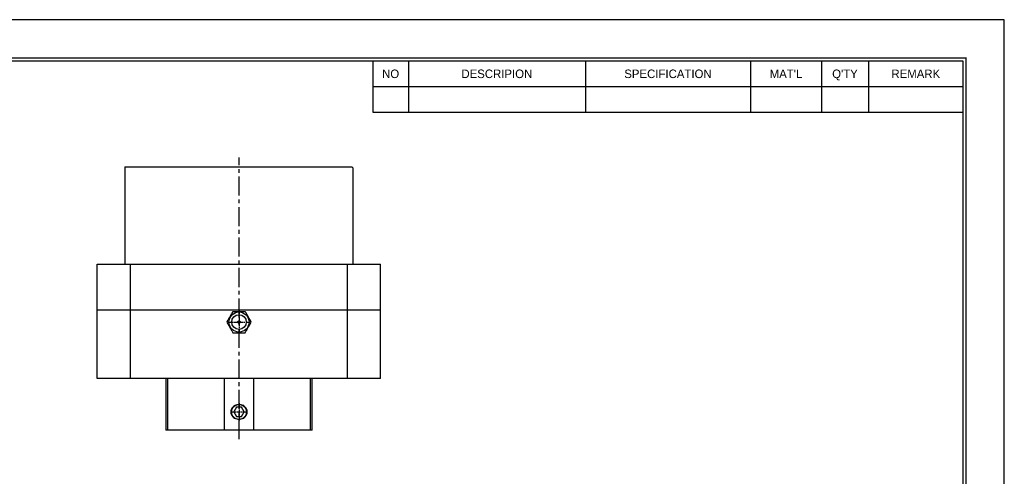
# Model space of a CAD drawing. Header units: millimetres. Extents: x -29 to 5648, y -387 to 3949.
# Tile 4 of 6: x 252 to 576, y 257 to 407. Entities that reach past the tile are written whole.
import ezdxf
from ezdxf.enums import TextEntityAlignment as Align

# ---------------------------------------------------------------- set-up
doc = ezdxf.new("R2010")
doc.units = ezdxf.units.MM
doc.linetypes.add('CENTER', pattern=[2, 1.25, -0.25, 0.25, -0.25])
doc.layers.get('0').update_dxf_attribs({"linetype": 'CONTINUOUS'})
for name, color, linetype in [('1', 1, 'CENTER'), ('5', 7, 'CONTINUOUS'), ('7', 7, 'CONTINUOUS'), ('center', 1, 'CENTER'), ('OUTLINE', 7, 'CONTINUOUS')]:
    doc.layers.add(name, color=color, linetype=linetype)

# ---------------------------------------------------------------- blocks, each defined once
blk = doc.blocks.new('란표제')
at = {"layer": '7', "color": 0}
for p, q in [((386.1, 273), (0, 273)), ((386.1, 0), (386.1, 273))]:
    blk.add_line(p, q, dxfattribs=at)
at = {"layer": '7'}
for p, q in [((247, 263.9), (247, 252.64)), ((254.8, 263.9), (254.8, 252.64)), ((293.8, 263.9), (293.8, 252.64)), ((330.2, 263.9), (330.2, 252.64)), ((345.8, 263.9), (345.8, 252.64)), ((356.2, 263.9), (356.2, 252.64)), ((247, 258.27), (377, 258.27)), ((247, 252.64), (377, 252.64))]:
    blk.add_line(p, q, dxfattribs=at)
at = {"layer": '7', "const_width": 0.325}
blk.add_lwpolyline([(377.65, 8.45), (377.65, 264.55), (13, 264.55), (13, 8.45)], close=True, dxfattribs=at)
at = {"layer": '7'}
blk.add_lwpolyline([(377, 9.1), (377, 263.9), (13.65, 263.9), (13.65, 9.1)], close=True, dxfattribs=at)
at = {"layer": '5', "ltscale": 0.5}
for tag, p, height in [('TITLE', (308.32, 31.73), 3.25), ('도번', (326.54, 20.34), 3.25), ('SCALE', (329.92, 12.42), 1.56), ('DATE', (360.13, 12.36), 1.56)]:
    blk.add_attdef(tag, p, '', height=height, dxfattribs=at)
at = {"layer": '7'}
for s, height, p in [('NO', 1.877, (250.9, 261.08)), ('DESCRIPION', 1.877, (274.3, 261.08)), ('SPECIFICATION', 1.8772, (312, 261.08)), ("MAT'L", 1.877, (338, 261.08)), ("Q'TY", 1.877, (351, 261.08)), ('REMARK', 1.877, (366.6, 261.08))]:
    blk.add_text(s, height=height, dxfattribs=at).set_placement(p, align=Align.MIDDLE_CENTER)
for tag, p in [('필렛', (233.03, 14.17)), ('모따기', (233.03, 10.79))]:
    blk.add_attdef(tag, text='', height=1.5, dxfattribs=at).set_placement(p, align=Align.MIDDLE_LEFT)

msp = doc.modelspace()

# ---------------------------------------------------------------- linework, layer by layer
at = {"ltscale": 5}
for p, q in [((277.6094, 289.163), (277.6094, 326.663)), ((288.6129, 289.163), (288.6129, 326.663)), ((359.7859, 289.163), (359.7859, 326.663)), ((370.6094, 289.163), (370.6094, 326.663))]:
    msp.add_line(p, q, dxfattribs=at)
at = {"layer": '1', "ltscale": 5}
msp.add_line((324.1994, 269.163), (324.1994, 361.663), dxfattribs=at)
at = {"layer": 'center'}
for p, q in [((324.1994, 311.458), (324.1994, 303.868)), ((320.4044, 307.663), (327.9944, 307.663)), ((321.3871, 278.163), (327.0117, 278.163)), ((324.1994, 280.9753), (324.1994, 275.3506))]:
    msp.add_line(p, q, dxfattribs=at)
at = {"layer": 'OUTLINE'}
for p, q in [((286.6994, 358.663), (286.6994, 326.663)), ((286.6994, 358.663), (361.1994, 358.663)), ((361.6994, 358.163), (361.1994, 358.663)), ((361.6994, 326.663), (361.6994, 358.163)), ((277.6094, 326.663), (316.6525, 326.663)), ((316.6525, 326.663), (331.7463, 326.663)), ((331.7463, 326.663), (370.6094, 326.663)), ((277.6094, 311.663), (316.6525, 311.663)), ((316.6525, 311.663), (331.7463, 311.663)), ((322.1787, 311.163), (326.2201, 311.163)), ((331.7463, 311.663), (370.6094, 311.663)), ((370.6094, 289.163), (277.6094, 289.163)), ((300.1994, 289.163), (300.1994, 272.163)), ((300.6764, 289.163), (300.6764, 272.163)), ((319.4381, 272.163), (319.4381, 289.163)), ((328.9607, 289.163), (328.9607, 272.163)), ((347.7224, 272.163), (347.7224, 289.163)), ((348.1994, 272.163), (348.1994, 289.163)), ((323.3334, 279.663), (322.4674, 278.163)), ((322.4674, 278.163), (323.3334, 276.663)), ((325.0654, 279.663), (323.3334, 279.663)), ((325.9315, 278.163), (325.0654, 279.663)), ((325.0654, 276.663), (325.9315, 278.163)), ((323.3334, 276.663), (325.0654, 276.663)), ((300.9528, 272.163), (300.1994, 272.163)), ((319.5861, 272.163), (300.9528, 272.163)), ((328.8128, 272.163), (319.5861, 272.163)), ((347.4461, 272.163), (328.8128, 272.163)), ((348.1994, 272.163), (347.4461, 272.163))]:
    msp.add_line(p, q, dxfattribs=at)
for centre, radius in [((324.1994, 307.663), 3.3), ((324.1994, 307.663), 2.4), ((324.1994, 278.163), 2.4455)]:
    msp.add_circle(centre, radius, dxfattribs=at)
for points, knots in [([(322.1787, 311.163), (322.0713, 310.977), (321.857, 310.6058), (321.4782, 309.9497), (321.0869, 309.272), (320.7266, 308.6479), (320.4378, 308.1476), (320.2519, 307.8257), (320.158, 307.663)], [0, 0, 0, 0, 0.16834322, 0.3361441, 0.56503343, 0.70854975, 0.85261025, 1, 1, 1, 1]), ([(328.2409, 307.663), (328.1335, 307.8489), (327.9192, 308.2202), (327.5404, 308.8762), (327.1491, 309.554), (326.7888, 310.178), (326.4999, 310.6783), (326.3141, 311.0002), (326.2201, 311.163)], [0, 0, 0, 0, 0.16834356, 0.3361441, 0.56503377, 0.70855012, 0.85261062, 1, 1, 1, 1]), ([(320.158, 307.663), (320.2653, 307.477), (320.4797, 307.1058), (320.8584, 306.4497), (321.2497, 305.772), (321.61, 305.1479), (321.8989, 304.6476), (322.0847, 304.3257), (322.1787, 304.163)], [0, 0, 0, 0, 0.16834356, 0.3361441, 0.5650334, 0.70855012, 0.85261062, 1, 1, 1, 1]), ([(323.7994, 307.663), (323.7994, 307.663), (323.7994, 307.6631), (323.7994, 307.6635), (323.7994, 307.6649), (323.7995, 307.6705), (323.8001, 307.6929), (323.8071, 307.7588), (323.8433, 307.8615), (323.9291, 307.9681), (324.0452, 308.0404), (324.1413, 308.0617), (324.2375, 308.0641), (324.3344, 308.0477), (324.454, 307.9813), (324.5451, 307.8791), (324.5912, 307.7669), (324.5994, 307.6924), (324.5994, 307.663), (324.5994, 307.663)], [0, 0, 0, 0, 0.00008038, 0.00023966, 0.00087974, 0.00343714, 0.0136672, 0.05466855, 0.16200367, 0.26933774, 0.37667267, 0.48400719, 0.50005672, 0.60739136, 0.71472588, 0.82206052, 0.9293955, 0.99991962, 1, 1, 1, 1]), ([(324.5994, 307.663), (324.5994, 307.6629), (324.5994, 307.6628), (324.5994, 307.6625), (324.5994, 307.6611), (324.5994, 307.6555), (324.5988, 307.633), (324.5917, 307.5671), (324.5555, 307.4644), (324.4697, 307.3578), (324.3536, 307.2855), (324.2575, 307.2643), (324.1614, 307.2618), (324.0644, 307.2783), (323.9448, 307.3446), (323.8537, 307.4469), (323.8076, 307.5591), (323.7994, 307.6335), (323.7994, 307.6629), (323.7994, 307.663)], [0, 0, 0, 0, 0.00007889, 0.00023966, 0.00087825, 0.00343566, 0.01366723, 0.05466869, 0.16200266, 0.26933814, 0.37667255, 0.48400733, 0.5000569, 0.60739179, 0.71472658, 0.82206148, 0.92939534, 0.99992111, 1, 1, 1, 1]), ([(326.2201, 304.163), (326.3275, 304.3489), (326.5418, 304.7202), (326.9206, 305.3762), (327.3119, 306.054), (327.6722, 306.678), (327.9611, 307.1783), (328.1469, 307.5002), (328.2409, 307.663)], [0, 0, 0, 0, 0.16834356, 0.33614407, 0.56503378, 0.7085501, 0.85261059, 1, 1, 1, 1]), ([(322.1787, 304.163), (322.4107, 304.163), (322.8736, 304.163), (323.5512, 304.163), (324.211, 304.163), (324.8205, 304.163), (325.5, 304.163), (325.9533, 304.163), (326.2201, 304.163)], [0, 0, 0, 0, 0.1818455, 0.36288164, 0.50003051, 0.6453139, 0.79120345, 1, 1, 1, 1]), ([(322.9709, 280.3403), (322.7594, 280.2425), (322.561, 280.1193), (322.2003, 279.824), (322.0414, 279.6546), (321.7758, 279.2767), (321.6689, 279.0661), (321.5259, 278.6287), (321.4878, 278.3943), (321.4877, 278.0479), (321.4968, 277.9327), (321.5336, 277.7031), (321.5614, 277.5887), (321.6693, 277.2585), (321.7761, 277.0486), (322.0428, 276.6696), (322.2032, 276.4992), (322.5628, 276.2054), (322.759, 276.0836), (322.9709, 275.9857)], [0, 0, 0, 0, 0.125, 0.125, 0.25, 0.25, 0.375, 0.375, 0.5, 0.5, 0.5625, 0.5625, 0.625, 0.625, 0.75, 0.75, 0.875, 0.875, 1, 1, 1, 1]), ([(322.9709, 280.3403), (323.1573, 280.4455), (323.3585, 280.5269), (323.7706, 280.6351), (323.9872, 280.6631), (324.4141, 280.6629), (324.6279, 280.6353), (325.0438, 280.5258), (325.2412, 280.4457), (325.428, 280.3403)], [0, 0, 0, 0, 0.25, 0.25, 0.5, 0.5, 0.75, 0.75, 1, 1, 1, 1]), ([(325.428, 275.9857), (325.6371, 276.0823), (325.8378, 276.2068), (326.1945, 276.4983), (326.3537, 276.6667), (326.6225, 277.0479), (326.727, 277.2528), (326.836, 277.5833), (326.8641, 277.698), (326.9013, 277.9268), (326.9108, 278.0418), (326.9114, 278.2732), (326.9023, 278.3907), (326.8657, 278.6208), (326.8385, 278.7334), (326.7312, 279.0637), (326.6241, 279.2749), (326.3582, 279.6537), (326.1963, 279.8259), (325.8385, 280.1187), (325.6382, 280.2431), (325.428, 280.3403)], [0, 0, 0, 0, 0.125, 0.125, 0.25, 0.25, 0.375, 0.375, 0.4375, 0.4375, 0.5, 0.5, 0.5625, 0.5625, 0.625, 0.625, 0.75, 0.75, 0.875, 0.875, 1, 1, 1, 1]), ([(325.428, 275.9857), (325.2413, 275.8803), (325.0442, 275.8002), (324.6288, 275.6908), (324.4142, 275.6629), (323.9822, 275.6631), (323.771, 275.6907), (323.3575, 275.7993), (323.1561, 275.8811), (322.9709, 275.9857)], [0, 0, 0, 0, 0.25, 0.25, 0.5, 0.5, 0.75, 0.75, 1, 1, 1, 1])]:
    msp.add_open_spline(points, degree=3, knots=knots, dxfattribs=at)

# ---------------------------------------------------------------- block references
at = {"ltscale": 5, "xscale": 1.4906032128, "yscale": 1.4906032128, "zscale": 1.4906032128}
msp.add_blockref('란표제', (0, 0), dxfattribs=at)

doc.saveas('drawing.dxf')
